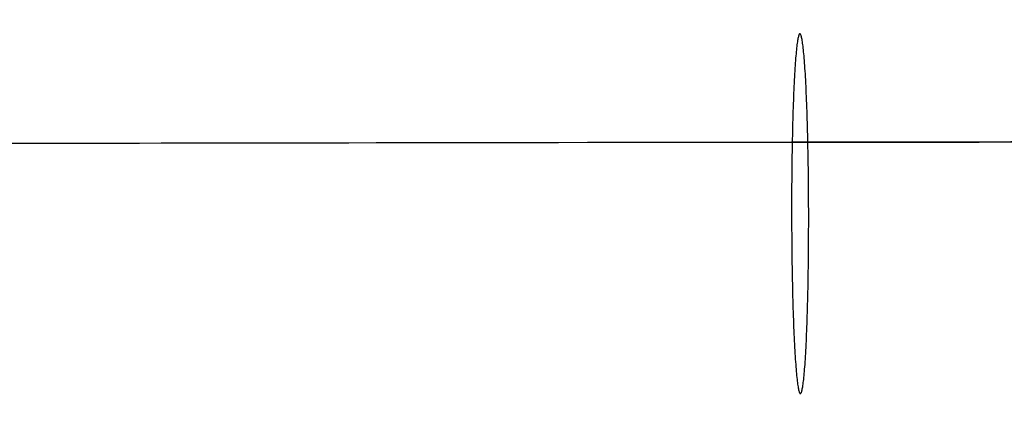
# Model space of a CAD drawing. Header units: millimetres. Extents: x -2852 to 102, y -106 to 97.
# Tile 183 of 256: x -1412 to -1373, y -12 to 3. Entities that reach past the tile are written whole.
import ezdxf

# ---------------------------------------------------------------- set-up
doc = ezdxf.new("R2010")
doc.units = ezdxf.units.MM
doc.header["$MEASUREMENT"] = 0
doc.layers.add('Predefinito', color=5, linetype='Continuous')

msp = doc.modelspace()

# ---------------------------------------------------------------- linework, layer by layer
at = {"layer": 'Predefinito', "extrusion": (-0.001367, 0.999999, 0)}
for points in [[(983.367, 1026.299), (1033.951, 933.904), (1051.093, 904.448), (1068.819, 875.343), (1088.349, 844.957), (1109.189, 814.542), (1120.088, 799.478), (1131.274, 784.626), (1142.741, 770.047), (1154.541, 755.736), (1166.545, 741.9), (1178.925, 728.401), (1191.433, 715.565), (1197.843, 709.301), (1204.361, 703.152), (1210.798, 697.297), (1217.344, 691.567), (1224.005, 685.97), (1230.784, 680.516), (1237.443, 675.397), (1244.219, 670.432), (1251.114, 665.636), (1258.13, 661.02), (1265.006, 656.757), (1271.998, 652.689), (1279.108, 648.829), (1286.336, 645.193), (1293.43, 641.909), (1300.63, 638.866), (1304.269, 637.439), (1307.932, 636.079), (1311.621, 634.787), (1315.334, 633.565), (1319.524, 632.282), (1323.741, 631.09), (1327.982, 629.991), (1332.246, 628.985), (1336.28, 628.121), (1340.331, 627.339), (1344.397, 626.637), (1348.476, 626.015), (1352.54, 625.477), (1356.612, 625.017), (1360.693, 624.634), (1364.78, 624.328), (1368.873, 624.098), (1372.969, 623.942), (1377.067, 623.861), (1381.166, 623.853), (1389.34, 624.051), (1397.501, 624.529), (1405.643, 625.279), (1413.756, 626.292), (1421.825, 627.558), (1429.852, 629.072), (1437.83, 630.826), (1445.754, 632.811), (1453.584, 635.012), (1461.349, 637.429), (1469.045, 640.057), (1476.669, 642.89), (1484.127, 645.886), (1491.506, 649.073), (1498.801, 652.448), (1506.009, 656.005), (1512.971, 659.66), (1519.841, 663.485), (1526.614, 667.477), (1533.286, 671.637), (1539.437, 675.681), (1545.49, 679.871), (1551.44, 684.206), (1557.281, 688.686), (1564.678, 694.709), (1571.871, 700.974), (1575.681, 704.469), (1579.427, 708.031), (1583.109, 711.66), (1586.726, 715.354), (1593.639, 722.79), (1600.298, 730.452), (1606.653, 738.254), (1612.769, 746.245), (1618.65, 754.398), (1624.315, 762.705), (1629.811, 771.198), (1635.117, 779.808), (1640.353, 788.694), (1645.432, 797.672), (1655.203, 815.841), (1710.52, 926.067), (1722.234, 947.605), (1734.908, 969.545), (1758.397, 1007.397), (1761.524, 1012.752), (1762.955, 1015.323), (1764.339, 1017.918), (1765.581, 1020.37), (1766.76, 1022.852), (1767.749, 1025.096), (1768.215, 1026.23), (1768.66, 1027.372)], [(983.367, 1026.299), (1033.951, 933.904), (1051.093, 904.448), (1068.819, 875.343), (1088.349, 844.957), (1109.189, 814.542), (1120.088, 799.478), (1131.274, 784.626), (1142.741, 770.047), (1154.541, 755.736), (1166.545, 741.9), (1178.925, 728.401), (1191.433, 715.565), (1197.843, 709.301), (1204.361, 703.152), (1210.798, 697.297), (1217.344, 691.567), (1224.005, 685.97), (1230.784, 680.516), (1237.443, 675.397), (1244.219, 670.432), (1251.114, 665.636), (1258.13, 661.02), (1265.006, 656.757), (1271.998, 652.689), (1279.108, 648.829), (1286.336, 645.193), (1293.43, 641.909), (1300.63, 638.866), (1304.269, 637.439), (1307.932, 636.079), (1311.621, 634.787), (1315.334, 633.565), (1319.524, 632.282), (1323.741, 631.09), (1327.982, 629.991), (1332.246, 628.985), (1336.28, 628.121), (1340.331, 627.339), (1344.397, 626.637), (1348.476, 626.015), (1352.54, 625.477), (1356.612, 625.017), (1360.693, 624.634), (1364.78, 624.328), (1368.873, 624.098), (1372.969, 623.942), (1377.067, 623.861), (1381.166, 623.853), (1389.34, 624.051), (1397.501, 624.529), (1405.643, 625.279), (1413.756, 626.292), (1421.825, 627.558), (1429.852, 629.072), (1437.83, 630.826), (1445.754, 632.811), (1453.584, 635.012), (1461.349, 637.429), (1469.045, 640.057), (1476.669, 642.89), (1484.127, 645.886), (1491.506, 649.073), (1498.801, 652.448), (1506.009, 656.005), (1512.971, 659.66), (1519.841, 663.485), (1526.614, 667.477), (1533.286, 671.637), (1539.437, 675.681), (1545.49, 679.871), (1551.44, 684.206), (1557.281, 688.686), (1564.678, 694.709), (1571.871, 700.974), (1575.681, 704.469), (1579.427, 708.031), (1583.109, 711.66), (1586.726, 715.354), (1593.639, 722.79), (1600.298, 730.452), (1606.653, 738.254), (1612.769, 746.245), (1618.65, 754.398), (1624.315, 762.705), (1629.811, 771.198), (1635.117, 779.808), (1640.353, 788.694), (1645.432, 797.672), (1655.203, 815.841), (1710.52, 926.067), (1722.234, 947.605), (1734.908, 969.545), (1758.397, 1007.397), (1761.524, 1012.752), (1762.955, 1015.323), (1764.339, 1017.918), (1765.581, 1020.37), (1766.76, 1022.852), (1767.749, 1025.096), (1768.215, 1026.23), (1768.66, 1027.372)], [(977.044, 1023.296), (1027.688, 930.777), (1044.889, 901.207), (1062.687, 871.968), (1082.309, 841.419), (1103.267, 810.81), (1114.235, 795.638), (1125.5, 780.669), (1137.055, 765.964), (1148.955, 751.517), (1161.072, 737.536), (1173.581, 723.881), (1186.234, 710.878), (1192.725, 704.526), (1199.33, 698.285), (1205.858, 692.338), (1212.502, 686.511), (1219.269, 680.815), (1226.162, 675.259), (1232.941, 670.037), (1239.845, 664.967), (1246.879, 660.062), (1254.046, 655.335), (1261.078, 650.963), (1268.239, 646.784), (1275.531, 642.812), (1282.954, 639.064), (1290.251, 635.672), (1297.669, 632.523), (1301.422, 631.044), (1305.203, 629.633), (1309.013, 628.291), (1312.852, 627.02), (1317.186, 625.684), (1321.548, 624.442), (1325.935, 623.297), (1330.343, 622.248), (1334.513, 621.348), (1338.7, 620.531), (1342.902, 619.798), (1347.115, 619.149), (1351.312, 618.586), (1355.516, 618.103), (1359.727, 617.701), (1363.944, 617.378), (1368.164, 617.134), (1372.387, 616.966), (1376.611, 616.876), (1380.834, 616.861), (1389.25, 617.052), (1397.648, 617.531), (1406.019, 618.289), (1414.355, 619.317), (1422.64, 620.606), (1430.877, 622.148), (1439.06, 623.935), (1447.182, 625.958), (1455.203, 628.202), (1463.155, 630.666), (1471.033, 633.345), (1478.834, 636.234), (1486.464, 639.288), (1494.011, 642.537), (1501.471, 645.977), (1508.841, 649.604), (1515.96, 653.33), (1522.985, 657.23), (1529.912, 661.303), (1536.736, 665.546), (1543.03, 669.674), (1549.225, 673.951), (1555.319, 678.379), (1561.304, 682.958), (1568.889, 689.117), (1576.266, 695.526), (1580.173, 699.1), (1584.015, 702.744), (1587.79, 706.456), (1591.499, 710.234), (1598.583, 717.834), (1605.402, 725.662), (1611.903, 733.624), (1618.152, 741.771), (1624.154, 750.073), (1629.926, 758.52), (1635.517, 767.144), (1640.906, 775.874), (1646.215, 784.869), (1651.356, 793.943), (1661.22, 812.264), (1716.516, 922.454), (1728.145, 943.855), (1740.711, 965.629), (1764.196, 1003.476), (1767.419, 1008.976), (1770.366, 1014.359), (1771.688, 1016.949), (1772.962, 1019.604), (1774.047, 1022.041), (1774.568, 1023.29), (1775.071, 1024.56)], [(977.044, 1023.296), (1027.688, 930.777), (1044.889, 901.207), (1062.687, 871.968), (1082.309, 841.419), (1103.267, 810.81), (1114.235, 795.638), (1125.5, 780.669), (1137.055, 765.964), (1148.955, 751.517), (1161.072, 737.536), (1173.581, 723.881), (1186.234, 710.878), (1192.725, 704.526), (1199.33, 698.285), (1205.858, 692.338), (1212.502, 686.511), (1219.269, 680.815), (1226.162, 675.259), (1232.941, 670.037), (1239.845, 664.967), (1246.879, 660.062), (1254.046, 655.335), (1261.078, 650.963), (1268.239, 646.784), (1275.531, 642.812), (1282.954, 639.064), (1290.251, 635.672), (1297.669, 632.523), (1301.422, 631.044), (1305.203, 629.633), (1309.013, 628.291), (1312.852, 627.02), (1317.186, 625.684), (1321.548, 624.442), (1325.935, 623.297), (1330.343, 622.248), (1334.513, 621.348), (1338.7, 620.531), (1342.902, 619.798), (1347.115, 619.149), (1351.312, 618.586), (1355.516, 618.103), (1359.727, 617.701), (1363.944, 617.378), (1368.164, 617.134), (1372.387, 616.966), (1376.611, 616.876), (1380.834, 616.861), (1389.25, 617.052), (1397.648, 617.531), (1406.019, 618.289), (1414.355, 619.317), (1422.64, 620.606), (1430.877, 622.148), (1439.06, 623.935), (1447.182, 625.958), (1455.203, 628.202), (1463.155, 630.666), (1471.033, 633.345), (1478.834, 636.234), (1486.464, 639.288), (1494.011, 642.537), (1501.471, 645.977), (1508.841, 649.604), (1515.96, 653.33), (1522.985, 657.23), (1529.912, 661.303), (1536.736, 665.546), (1543.03, 669.674), (1549.225, 673.951), (1555.319, 678.379), (1561.304, 682.958), (1568.889, 689.117), (1576.266, 695.526), (1580.173, 699.1), (1584.015, 702.744), (1587.79, 706.456), (1591.499, 710.234), (1598.583, 717.834), (1605.402, 725.662), (1611.903, 733.624), (1618.152, 741.771), (1624.154, 750.073), (1629.926, 758.52), (1635.517, 767.144), (1640.906, 775.874), (1646.215, 784.869), (1651.356, 793.943), (1661.22, 812.264), (1716.516, 922.454), (1728.145, 943.855), (1740.711, 965.629), (1764.196, 1003.476), (1767.419, 1008.976), (1770.366, 1014.359), (1771.688, 1016.949), (1772.962, 1019.604), (1774.047, 1022.041), (1774.568, 1023.29), (1775.071, 1024.56)], [(1768.786, 1027.529), (1768.345, 1026.387), (1767.872, 1025.227), (1766.829, 1022.851), (1765.669, 1020.407), (1764.401, 1017.901), (1763.035, 1015.338), (1761.581, 1012.724), (1758.447, 1007.359), (1730.929, 962.685), (1718.578, 940.88), (1707.13, 919.481), (1657.165, 819.479), (1647.371, 801.056), (1637.226, 783.218), (1631.965, 774.526), (1626.549, 765.991), (1620.956, 757.614), (1615.163, 749.4), (1609.147, 741.351), (1602.886, 733.471), (1596.358, 725.762), (1589.541, 718.229), (1582.411, 710.874), (1578.722, 707.264), (1574.947, 703.7), (1571.083, 700.182), (1567.126, 696.711), (1563.075, 693.287), (1558.926, 689.91), (1553.036, 685.329), (1546.963, 680.846), (1540.714, 676.472), (1534.296, 672.212), (1527.718, 668.076), (1520.987, 664.072), (1514.11, 660.207), (1507.096, 656.491), (1499.951, 652.931), (1492.685, 649.535), (1485.303, 646.311), (1477.814, 643.268), (1470.226, 640.414), (1462.546, 637.756), (1454.782, 635.304), (1446.942, 633.065), (1439.032, 631.047), (1431.062, 629.258), (1423.038, 627.707), (1414.968, 626.402), (1406.86, 625.351), (1398.721, 624.561), (1390.559, 624.042), (1382.383, 623.802), (1378.291, 623.788), (1374.198, 623.847), (1370.106, 623.98), (1366.014, 624.188), (1361.924, 624.471), (1357.837, 624.831), (1353.754, 625.268), (1349.676, 625.785), (1345.604, 626.381), (1341.538, 627.058), (1337.48, 627.816), (1333.431, 628.658), (1329.391, 629.583), (1325.362, 630.593), (1321.344, 631.69), (1317.339, 632.873), (1313.665, 634.039), (1310.002, 635.278), (1306.35, 636.59), (1302.711, 637.973), (1299.083, 639.427), (1295.468, 640.95), (1288.273, 644.199), (1281.128, 647.713), (1274.033, 651.484), (1266.99, 655.503), (1259.999, 659.761), (1253.062, 664.252), (1246.179, 668.966), (1239.352, 673.895), (1232.581, 679.031), (1225.868, 684.365), (1219.214, 689.89), (1212.619, 695.597), (1206.084, 701.478), (1199.611, 707.524), (1193.201, 713.727), (1180.572, 726.573), (1168.206, 739.949), (1156.11, 753.788), (1144.293, 768.025), (1132.762, 782.594), (1121.526, 797.427), (1110.593, 812.46), (1089.667, 842.859), (1070.048, 873.26), (1051.801, 903.136), (1034.991, 931.956), (983.404, 1026.1)], [(1768.786, 1027.529), (1768.345, 1026.387), (1767.872, 1025.227), (1766.829, 1022.851), (1765.669, 1020.407), (1764.401, 1017.901), (1763.035, 1015.338), (1761.581, 1012.724), (1758.447, 1007.359), (1730.929, 962.685), (1718.578, 940.88), (1707.13, 919.481), (1657.165, 819.479), (1647.371, 801.056), (1637.226, 783.218), (1631.965, 774.526), (1626.549, 765.991), (1620.956, 757.614), (1615.163, 749.4), (1609.147, 741.351), (1602.886, 733.471), (1596.358, 725.762), (1589.541, 718.229), (1582.411, 710.874), (1578.722, 707.264), (1574.947, 703.7), (1571.083, 700.182), (1567.126, 696.711), (1563.075, 693.287), (1558.926, 689.91), (1553.036, 685.329), (1546.963, 680.846), (1540.714, 676.472), (1534.296, 672.212), (1527.718, 668.076), (1520.987, 664.072), (1514.11, 660.207), (1507.096, 656.491), (1499.951, 652.931), (1492.685, 649.535), (1485.303, 646.311), (1477.814, 643.268), (1470.226, 640.414), (1462.546, 637.756), (1454.782, 635.304), (1446.942, 633.065), (1439.032, 631.047), (1431.062, 629.258), (1423.038, 627.707), (1414.968, 626.402), (1406.86, 625.351), (1398.721, 624.561), (1390.559, 624.042), (1382.383, 623.802), (1378.291, 623.788), (1374.198, 623.847), (1370.106, 623.98), (1366.014, 624.188), (1361.924, 624.471), (1357.837, 624.831), (1353.754, 625.268), (1349.676, 625.785), (1345.604, 626.381), (1341.538, 627.058), (1337.48, 627.816), (1333.431, 628.658), (1329.391, 629.583), (1325.362, 630.593), (1321.344, 631.69), (1317.339, 632.873), (1313.665, 634.039), (1310.002, 635.278), (1306.35, 636.59), (1302.711, 637.973), (1299.083, 639.427), (1295.468, 640.95), (1288.273, 644.199), (1281.128, 647.713), (1274.033, 651.484), (1266.99, 655.503), (1259.999, 659.761), (1253.062, 664.252), (1246.179, 668.966), (1239.352, 673.895), (1232.581, 679.031), (1225.868, 684.365), (1219.214, 689.89), (1212.619, 695.597), (1206.084, 701.478), (1199.611, 707.524), (1193.201, 713.727), (1180.572, 726.573), (1168.206, 739.949), (1156.11, 753.788), (1144.293, 768.025), (1132.762, 782.594), (1121.526, 797.427), (1110.593, 812.46), (1089.667, 842.859), (1070.048, 873.26), (1051.801, 903.136), (1034.991, 931.956), (983.404, 1026.1)], [(989.691, 1029.301), (1040.214, 937.031), (1057.297, 907.69), (1074.952, 878.718), (1094.389, 848.496), (1115.111, 818.274), (1125.94, 803.318), (1137.048, 788.583), (1148.428, 774.129), (1160.127, 759.954), (1172.018, 746.264), (1184.269, 732.922), (1196.632, 720.252), (1202.961, 714.077), (1209.392, 708.019), (1215.738, 702.257), (1222.186, 696.622), (1228.741, 691.124), (1235.405, 685.773), (1241.945, 680.757), (1248.592, 675.898), (1255.348, 671.21), (1262.214, 666.705), (1268.933, 662.552), (1275.757, 658.594), (1282.686, 654.846), (1289.718, 651.322), (1296.609, 648.146), (1303.592, 645.208), (1307.116, 643.834), (1310.662, 642.525), (1314.229, 641.283), (1317.816, 640.11), (1321.862, 638.88), (1325.934, 637.738), (1330.029, 636.685), (1334.148, 635.721), (1338.046, 634.895), (1341.961, 634.146), (1345.892, 633.475), (1349.837, 632.882), (1353.768, 632.369), (1357.709, 631.931), (1361.659, 631.567), (1365.616, 631.278), (1369.581, 631.062), (1373.55, 630.918), (1377.523, 630.846), (1381.498, 630.845), (1389.429, 631.051), (1397.355, 631.528), (1405.267, 632.269), (1413.157, 633.266), (1421.01, 634.511), (1428.826, 635.997), (1436.601, 637.717), (1444.327, 639.664), (1451.964, 641.822), (1459.543, 644.192), (1467.057, 646.769), (1474.503, 649.547), (1481.79, 652.485), (1489.001, 655.61), (1496.131, 658.918), (1503.177, 662.407), (1509.982, 665.99), (1516.697, 669.739), (1523.317, 673.652), (1529.836, 677.728), (1535.844, 681.689), (1541.754, 685.791), (1547.561, 690.033), (1553.257, 694.414), (1560.467, 700.301), (1567.476, 706.423), (1571.188, 709.837), (1574.839, 713.318), (1578.427, 716.865), (1581.953, 720.475), (1588.695, 727.746), (1595.195, 735.243), (1601.403, 742.884), (1607.385, 750.719), (1613.146, 758.723), (1618.704, 766.89), (1624.104, 775.252), (1629.327, 783.742), (1634.49, 792.519), (1639.508, 801.401), (1649.186, 819.418), (1704.525, 929.679), (1716.324, 951.356), (1729.106, 973.46), (1752.598, 1011.318), (1755.63, 1016.527), (1757, 1019.002), (1758.311, 1021.478), (1759.473, 1023.791), (1760.559, 1026.099), (1761.45, 1028.15), (1761.862, 1029.17), (1762.25, 1030.183)], [(989.691, 1029.301), (1040.214, 937.031), (1057.297, 907.69), (1074.952, 878.718), (1094.389, 848.496), (1115.111, 818.274), (1125.94, 803.318), (1137.048, 788.583), (1148.428, 774.129), (1160.127, 759.954), (1172.018, 746.264), (1184.269, 732.922), (1196.632, 720.252), (1202.961, 714.077), (1209.392, 708.019), (1215.738, 702.257), (1222.186, 696.622), (1228.741, 691.124), (1235.405, 685.773), (1241.945, 680.757), (1248.592, 675.898), (1255.348, 671.21), (1262.214, 666.705), (1268.933, 662.552), (1275.757, 658.594), (1282.686, 654.846), (1289.718, 651.322), (1296.609, 648.146), (1303.592, 645.208), (1307.116, 643.834), (1310.662, 642.525), (1314.229, 641.283), (1317.816, 640.11), (1321.862, 638.88), (1325.934, 637.738), (1330.029, 636.685), (1334.148, 635.721), (1338.046, 634.895), (1341.961, 634.146), (1345.892, 633.475), (1349.837, 632.882), (1353.768, 632.369), (1357.709, 631.931), (1361.659, 631.567), (1365.616, 631.278), (1369.581, 631.062), (1373.55, 630.918), (1377.523, 630.846), (1381.498, 630.845), (1389.429, 631.051), (1397.355, 631.528), (1405.267, 632.269), (1413.157, 633.266), (1421.01, 634.511), (1428.826, 635.997), (1436.601, 637.717), (1444.327, 639.664), (1451.964, 641.822), (1459.543, 644.192), (1467.057, 646.769), (1474.503, 649.547), (1481.79, 652.485), (1489.001, 655.61), (1496.131, 658.918), (1503.177, 662.407), (1509.982, 665.99), (1516.697, 669.739), (1523.317, 673.652), (1529.836, 677.728), (1535.844, 681.689), (1541.754, 685.791), (1547.561, 690.033), (1553.257, 694.414), (1560.467, 700.301), (1567.476, 706.423), (1571.188, 709.837), (1574.839, 713.318), (1578.427, 716.865), (1581.953, 720.475), (1588.695, 727.746), (1595.195, 735.243), (1601.403, 742.884), (1607.385, 750.719), (1613.146, 758.723), (1618.704, 766.89), (1624.104, 775.252), (1629.327, 783.742), (1634.49, 792.519), (1639.508, 801.401), (1649.186, 819.418), (1704.525, 929.679), (1716.324, 951.356), (1729.106, 973.46), (1752.598, 1011.318), (1755.63, 1016.527), (1757, 1019.002), (1758.311, 1021.478), (1759.473, 1023.791), (1760.559, 1026.099), (1761.45, 1028.15), (1761.862, 1029.17), (1762.25, 1030.183)], [(983.367, 1026.299), (1033.951, 933.904), (1051.093, 904.448), (1068.819, 875.343), (1088.349, 844.957), (1109.189, 814.542), (1120.088, 799.478), (1131.274, 784.626), (1142.741, 770.047), (1154.541, 755.736), (1166.545, 741.9), (1178.925, 728.401), (1191.433, 715.565), (1197.843, 709.301), (1204.361, 703.152), (1210.798, 697.297), (1217.344, 691.567), (1224.005, 685.97), (1230.784, 680.516), (1237.443, 675.397), (1244.219, 670.432), (1251.114, 665.636), (1258.13, 661.02), (1265.006, 656.757), (1271.998, 652.689), (1279.108, 648.829), (1286.336, 645.193), (1293.43, 641.909), (1300.63, 638.866), (1304.269, 637.439), (1307.932, 636.079), (1311.621, 634.787), (1315.334, 633.565), (1319.524, 632.282), (1323.741, 631.09), (1327.982, 629.991), (1332.246, 628.985), (1336.28, 628.121), (1340.331, 627.339), (1344.397, 626.637), (1348.476, 626.015), (1352.54, 625.477), (1356.612, 625.017), (1360.693, 624.634), (1364.78, 624.328), (1368.873, 624.098), (1372.969, 623.942), (1377.067, 623.861), (1381.166, 623.853), (1389.34, 624.051), (1397.501, 624.529), (1405.643, 625.279), (1413.756, 626.292), (1421.825, 627.558), (1429.852, 629.072), (1437.83, 630.826), (1445.754, 632.811), (1453.584, 635.012), (1461.349, 637.429), (1469.045, 640.057), (1476.669, 642.89), (1484.127, 645.886), (1491.506, 649.073), (1498.801, 652.448), (1506.009, 656.005), (1512.971, 659.66), (1519.841, 663.485), (1526.614, 667.477), (1533.286, 671.637), (1539.437, 675.681), (1545.49, 679.871), (1551.44, 684.206), (1557.281, 688.686), (1564.678, 694.709), (1571.871, 700.974), (1575.681, 704.469), (1579.427, 708.031), (1583.109, 711.66), (1586.726, 715.354), (1593.639, 722.79), (1600.298, 730.452), (1606.653, 738.254), (1612.769, 746.245), (1618.65, 754.398), (1624.315, 762.705), (1629.811, 771.198), (1635.117, 779.808), (1640.353, 788.694), (1645.432, 797.672), (1655.203, 815.841), (1710.52, 926.067), (1722.234, 947.605), (1734.908, 969.545), (1758.397, 1007.397), (1761.524, 1012.752), (1762.955, 1015.323), (1764.339, 1017.918), (1765.581, 1020.37), (1766.76, 1022.852), (1767.749, 1025.096), (1768.215, 1026.23), (1768.66, 1027.372)], [(983.367, 1026.299), (1033.951, 933.904), (1051.093, 904.448), (1068.819, 875.343), (1088.349, 844.957), (1109.189, 814.542), (1120.088, 799.478), (1131.274, 784.626), (1142.741, 770.047), (1154.541, 755.736), (1166.545, 741.9), (1178.925, 728.401), (1191.433, 715.565), (1197.843, 709.301), (1204.361, 703.152), (1210.798, 697.297), (1217.344, 691.567), (1224.005, 685.97), (1230.784, 680.516), (1237.443, 675.397), (1244.219, 670.432), (1251.114, 665.636), (1258.13, 661.02), (1265.006, 656.757), (1271.998, 652.689), (1279.108, 648.829), (1286.336, 645.193), (1293.43, 641.909), (1300.63, 638.866), (1304.269, 637.439), (1307.932, 636.079), (1311.621, 634.787), (1315.334, 633.565), (1319.524, 632.282), (1323.741, 631.09), (1327.982, 629.991), (1332.246, 628.985), (1336.28, 628.121), (1340.331, 627.339), (1344.397, 626.637), (1348.476, 626.015), (1352.54, 625.477), (1356.612, 625.017), (1360.693, 624.634), (1364.78, 624.328), (1368.873, 624.098), (1372.969, 623.942), (1377.067, 623.861), (1381.166, 623.853), (1389.34, 624.051), (1397.501, 624.529), (1405.643, 625.279), (1413.756, 626.292), (1421.825, 627.558), (1429.852, 629.072), (1437.83, 630.826), (1445.754, 632.811), (1453.584, 635.012), (1461.349, 637.429), (1469.045, 640.057), (1476.669, 642.89), (1484.127, 645.886), (1491.506, 649.073), (1498.801, 652.448), (1506.009, 656.005), (1512.971, 659.66), (1519.841, 663.485), (1526.614, 667.477), (1533.286, 671.637), (1539.437, 675.681), (1545.49, 679.871), (1551.44, 684.206), (1557.281, 688.686), (1564.678, 694.709), (1571.871, 700.974), (1575.681, 704.469), (1579.427, 708.031), (1583.109, 711.66), (1586.726, 715.354), (1593.639, 722.79), (1600.298, 730.452), (1606.653, 738.254), (1612.769, 746.245), (1618.65, 754.398), (1624.315, 762.705), (1629.811, 771.198), (1635.117, 779.808), (1640.353, 788.694), (1645.432, 797.672), (1655.203, 815.841), (1710.52, 926.067), (1722.234, 947.605), (1734.908, 969.545), (1758.397, 1007.397), (1761.524, 1012.752), (1762.955, 1015.323), (1764.339, 1017.918), (1765.581, 1020.37), (1766.76, 1022.852), (1767.749, 1025.096), (1768.215, 1026.23), (1768.66, 1027.372)]]:
    msp.add_lwpolyline(points, dxfattribs=at)
at = {"layer": 'Predefinito', "extrusion": (0.99978, 0.001367, -0.020911)}
msp.add_lwpolyline([(-2.777, 588.169), (-2.622, 588.171), (-2.465, 588.176), (-2.307, 588.185), (-2.148, 588.197), (-1.988, 588.214), (-1.827, 588.234), (-1.665, 588.258), (-1.503, 588.286), (-1.34, 588.318), (-1.177, 588.354), (-1.014, 588.395), (-0.851, 588.439), (-0.688, 588.488), (-0.525, 588.541), (-0.362, 588.599), (-0.2, 588.661), (-0.039, 588.727), (0.121, 588.797), (0.28, 588.872), (0.438, 588.951), (0.595, 589.035), (0.749, 589.122), (0.902, 589.214), (1.054, 589.31), (1.203, 589.41), (1.349, 589.514), (1.494, 589.623), (1.635, 589.735), (1.774, 589.85), (1.91, 589.97), (2.043, 590.093), (2.173, 590.219), (2.299, 590.349), (2.422, 590.482), (2.542, 590.618), (2.658, 590.757), (2.77, 590.899), (2.878, 591.043), (2.982, 591.19), (3.082, 591.339), (3.178, 591.49), (3.27, 591.643), (3.358, 591.798), (3.441, 591.954), (3.52, 592.112), (3.595, 592.271), (3.665, 592.431), (3.732, 592.592), (3.793, 592.754), (3.851, 592.917), (3.904, 593.08), (3.953, 593.243), (3.997, 593.406), (4.038, 593.57), (4.074, 593.733), (4.106, 593.895), (4.134, 594.058), (4.158, 594.219), (4.178, 594.38), (4.195, 594.54), (4.207, 594.699), (4.216, 594.857), (4.221, 595.014), (4.223, 595.169), (4.221, 595.324), (4.216, 595.481), (4.207, 595.639), (4.195, 595.798), (4.178, 595.958), (4.158, 596.119), (4.134, 596.281), (4.106, 596.443), (4.074, 596.606), (4.038, 596.769), (3.997, 596.932), (3.953, 597.095), (3.904, 597.258), (3.851, 597.421), (3.793, 597.584), (3.732, 597.746), (3.665, 597.907), (3.595, 598.067), (3.52, 598.226), (3.441, 598.384), (3.358, 598.541), (3.27, 598.695), (3.178, 598.848), (3.082, 599), (2.982, 599.149), (2.878, 599.295), (2.77, 599.44), (2.658, 599.581), (2.542, 599.72), (2.422, 599.856), (2.299, 599.989), (2.173, 600.119), (2.043, 600.245), (1.91, 600.368), (1.774, 600.488), (1.635, 600.604), (1.494, 600.716), (1.349, 600.824), (1.203, 600.928), (1.054, 601.028), (0.902, 601.124), (0.749, 601.216), (0.595, 601.304), (0.438, 601.387), (0.28, 601.466), (0.121, 601.541), (-0.039, 601.611), (-0.2, 601.678), (-0.362, 601.739), (-0.525, 601.797), (-0.688, 601.85), (-0.851, 601.899), (-1.014, 601.943), (-1.177, 601.984), (-1.34, 602.02), (-1.503, 602.052), (-1.665, 602.08), (-1.827, 602.104), (-1.988, 602.124), (-2.148, 602.141), (-2.307, 602.153), (-2.465, 602.162), (-2.622, 602.167), (-2.777, 602.169), (-2.932, 602.167), (-3.089, 602.162), (-3.247, 602.153), (-3.406, 602.141), (-3.566, 602.124), (-3.727, 602.104), (-3.888, 602.08), (-4.051, 602.052), (-4.213, 602.02), (-4.376, 601.984), (-4.54, 601.943), (-4.703, 601.899), (-4.866, 601.85), (-5.029, 601.797), (-5.192, 601.739), (-5.354, 601.678), (-5.515, 601.611), (-5.675, 601.541), (-5.834, 601.466), (-5.992, 601.387), (-6.148, 601.304), (-6.303, 601.216), (-6.456, 601.124), (-6.607, 601.028), (-6.756, 600.928), (-6.903, 600.824), (-7.047, 600.716), (-7.189, 600.604), (-7.328, 600.488), (-7.464, 600.368), (-7.597, 600.245), (-7.727, 600.119), (-7.853, 599.989), (-7.976, 599.856), (-8.096, 599.72), (-8.211, 599.581), (-8.323, 599.44), (-8.432, 599.295), (-8.536, 599.149), (-8.636, 599), (-8.732, 598.848), (-8.824, 598.695), (-8.911, 598.541), (-8.995, 598.384), (-9.074, 598.226), (-9.149, 598.067), (-9.219, 597.907), (-9.285, 597.746), (-9.347, 597.584), (-9.405, 597.421), (-9.458, 597.258), (-9.507, 597.095), (-9.551, 596.932), (-9.592, 596.769), (-9.628, 596.606), (-9.66, 596.443), (-9.688, 596.281), (-9.712, 596.119), (-9.732, 595.958), (-9.749, 595.798), (-9.761, 595.639), (-9.77, 595.481), (-9.775, 595.324), (-9.777, 595.169), (-9.775, 595.014), (-9.77, 594.857), (-9.761, 594.699), (-9.749, 594.54), (-9.732, 594.38), (-9.712, 594.219), (-9.688, 594.058), (-9.66, 593.895), (-9.628, 593.733), (-9.592, 593.57), (-9.551, 593.406), (-9.507, 593.243), (-9.458, 593.08), (-9.405, 592.917), (-9.347, 592.754), (-9.285, 592.592), (-9.219, 592.431), (-9.149, 592.271), (-9.074, 592.112), (-8.995, 591.954), (-8.911, 591.798), (-8.824, 591.643), (-8.732, 591.49), (-8.636, 591.339), (-8.536, 591.19), (-8.432, 591.043), (-8.323, 590.899), (-8.211, 590.757), (-8.096, 590.618), (-7.976, 590.482), (-7.853, 590.349), (-7.727, 590.219), (-7.597, 590.093), (-7.464, 589.97), (-7.328, 589.85), (-7.189, 589.735), (-7.047, 589.623), (-6.903, 589.514), (-6.756, 589.41), (-6.607, 589.31), (-6.456, 589.214), (-6.303, 589.122), (-6.148, 589.035), (-5.992, 588.951), (-5.834, 588.872), (-5.675, 588.797), (-5.515, 588.727), (-5.354, 588.661), (-5.192, 588.599), (-5.029, 588.541), (-4.866, 588.488), (-4.703, 588.439), (-4.54, 588.395), (-4.376, 588.354), (-4.213, 588.318), (-4.051, 588.286), (-3.888, 588.258), (-3.727, 588.234), (-3.566, 588.214), (-3.406, 588.197), (-3.247, 588.185), (-3.089, 588.176), (-2.932, 588.171), (-2.777, 588.169)], dxfattribs=at)
msp.add_lwpolyline([(-2.777, 588.169), (-2.622, 588.171), (-2.465, 588.176), (-2.307, 588.185), (-2.148, 588.197), (-1.988, 588.214), (-1.827, 588.234), (-1.665, 588.258), (-1.503, 588.286), (-1.34, 588.318), (-1.177, 588.354), (-1.014, 588.395), (-0.851, 588.439), (-0.688, 588.488), (-0.525, 588.541), (-0.362, 588.599), (-0.2, 588.661), (-0.039, 588.727), (0.121, 588.797), (0.28, 588.872), (0.438, 588.951), (0.595, 589.035), (0.749, 589.122), (0.902, 589.214), (1.054, 589.31), (1.203, 589.41), (1.349, 589.514), (1.494, 589.623), (1.635, 589.735), (1.774, 589.85), (1.91, 589.97), (2.043, 590.093), (2.173, 590.219), (2.299, 590.349), (2.422, 590.482), (2.542, 590.618), (2.658, 590.757), (2.77, 590.899), (2.878, 591.043), (2.982, 591.19), (3.082, 591.339), (3.178, 591.49), (3.27, 591.643), (3.358, 591.798), (3.441, 591.954), (3.52, 592.112), (3.595, 592.271), (3.665, 592.431), (3.732, 592.592), (3.793, 592.754), (3.851, 592.917), (3.904, 593.08), (3.953, 593.243), (3.997, 593.406), (4.038, 593.57), (4.074, 593.733), (4.106, 593.895), (4.134, 594.058), (4.158, 594.219), (4.178, 594.38), (4.195, 594.54), (4.207, 594.699), (4.216, 594.857), (4.221, 595.014), (4.223, 595.169), (4.221, 595.324), (4.216, 595.481), (4.207, 595.639), (4.195, 595.798), (4.178, 595.958), (4.158, 596.119), (4.134, 596.281), (4.106, 596.443), (4.074, 596.606), (4.038, 596.769), (3.997, 596.932), (3.953, 597.095), (3.904, 597.258), (3.851, 597.421), (3.793, 597.584), (3.732, 597.746), (3.665, 597.907), (3.595, 598.067), (3.52, 598.226), (3.441, 598.384), (3.358, 598.541), (3.27, 598.695), (3.178, 598.848), (3.082, 599), (2.982, 599.149), (2.878, 599.295), (2.77, 599.44), (2.658, 599.581), (2.542, 599.72), (2.422, 599.856), (2.299, 599.989), (2.173, 600.119), (2.043, 600.245), (1.91, 600.368), (1.774, 600.488), (1.635, 600.604), (1.494, 600.716), (1.349, 600.824), (1.203, 600.928), (1.054, 601.028), (0.902, 601.124), (0.749, 601.216), (0.595, 601.304), (0.438, 601.387), (0.28, 601.466), (0.121, 601.541), (-0.039, 601.611), (-0.2, 601.678), (-0.362, 601.739), (-0.525, 601.797), (-0.688, 601.85), (-0.851, 601.899), (-1.014, 601.943), (-1.177, 601.984), (-1.34, 602.02), (-1.503, 602.052), (-1.665, 602.08), (-1.827, 602.104), (-1.988, 602.124), (-2.148, 602.141), (-2.307, 602.153), (-2.465, 602.162), (-2.622, 602.167), (-2.777, 602.169), (-2.932, 602.167), (-3.089, 602.162), (-3.247, 602.153), (-3.406, 602.141), (-3.566, 602.124), (-3.727, 602.104), (-3.888, 602.08), (-4.051, 602.052), (-4.213, 602.02), (-4.376, 601.984), (-4.54, 601.943), (-4.703, 601.899), (-4.866, 601.85), (-5.029, 601.797), (-5.192, 601.739), (-5.354, 601.678), (-5.515, 601.611), (-5.675, 601.541), (-5.834, 601.466), (-5.992, 601.387), (-6.148, 601.304), (-6.303, 601.216), (-6.456, 601.124), (-6.607, 601.028), (-6.756, 600.928), (-6.903, 600.824), (-7.047, 600.716), (-7.189, 600.604), (-7.328, 600.488), (-7.464, 600.368), (-7.597, 600.245), (-7.727, 600.119), (-7.853, 599.989), (-7.976, 599.856), (-8.096, 599.72), (-8.211, 599.581), (-8.323, 599.44), (-8.432, 599.295), (-8.536, 599.149), (-8.636, 599), (-8.732, 598.848), (-8.824, 598.695), (-8.911, 598.541), (-8.995, 598.384), (-9.074, 598.226), (-9.149, 598.067), (-9.219, 597.907), (-9.285, 597.746), (-9.347, 597.584), (-9.405, 597.421), (-9.458, 597.258), (-9.507, 597.095), (-9.551, 596.932), (-9.592, 596.769), (-9.628, 596.606), (-9.66, 596.443), (-9.688, 596.281), (-9.712, 596.119), (-9.732, 595.958), (-9.749, 595.798), (-9.761, 595.639), (-9.77, 595.481), (-9.775, 595.324), (-9.777, 595.169), (-9.775, 595.014), (-9.77, 594.857), (-9.761, 594.699), (-9.749, 594.54), (-9.732, 594.38), (-9.712, 594.219), (-9.688, 594.058), (-9.66, 593.895), (-9.628, 593.733), (-9.592, 593.57), (-9.551, 593.406), (-9.507, 593.243), (-9.458, 593.08), (-9.405, 592.917), (-9.347, 592.754), (-9.285, 592.592), (-9.219, 592.431), (-9.149, 592.271), (-9.074, 592.112), (-8.995, 591.954), (-8.911, 591.798), (-8.824, 591.643), (-8.732, 591.49), (-8.636, 591.339), (-8.536, 591.19), (-8.432, 591.043), (-8.323, 590.899), (-8.211, 590.757), (-8.096, 590.618), (-7.976, 590.482), (-7.853, 590.349), (-7.727, 590.219), (-7.597, 590.093), (-7.464, 589.97), (-7.328, 589.85), (-7.189, 589.735), (-7.047, 589.623), (-6.903, 589.514), (-6.756, 589.41), (-6.607, 589.31), (-6.456, 589.214), (-6.303, 589.122), (-6.148, 589.035), (-5.992, 588.951), (-5.834, 588.872), (-5.675, 588.797), (-5.515, 588.727), (-5.354, 588.661), (-5.192, 588.599), (-5.029, 588.541), (-4.866, 588.488), (-4.703, 588.439), (-4.54, 588.395), (-4.376, 588.354), (-4.213, 588.318), (-4.051, 588.286), (-3.888, 588.258), (-3.727, 588.234), (-3.566, 588.214), (-3.406, 588.197), (-3.247, 588.185), (-3.089, 588.176), (-2.932, 588.171), (-2.777, 588.169)], dxfattribs=at)
at = {"layer": 'Predefinito'}
msp.add_polyline3d([(-1380.829, -4.665, 616.861), (-1380.829, -4.509, 616.862), (-1380.83, -4.352, 616.868), (-1380.83, -4.195, 616.877), (-1380.831, -4.036, 616.889), (-1380.832, -3.876, 616.905), (-1380.833, -3.715, 616.925), (-1380.835, -3.553, 616.949), (-1380.836, -3.391, 616.977), (-1380.838, -3.228, 617.01), (-1380.84, -3.065, 617.046), (-1380.842, -2.902, 617.086), (-1380.845, -2.738, 617.131), (-1380.847, -2.575, 617.179), (-1380.85, -2.412, 617.233), (-1380.853, -2.25, 617.29), (-1380.856, -2.088, 617.352), (-1380.859, -1.927, 617.418), (-1380.863, -1.766, 617.488), (-1380.867, -1.607, 617.563), (-1380.871, -1.449, 617.642), (-1380.875, -1.293, 617.725), (-1380.879, -1.138, 617.813), (-1380.884, -0.985, 617.905), (-1380.888, -0.834, 618.001), (-1380.893, -0.685, 618.101), (-1380.899, -0.538, 618.205), (-1380.904, -0.394, 618.313), (-1380.909, -0.253, 618.425), (-1380.915, -0.114, 618.54), (-1380.921, 0.022, 618.66), (-1380.927, 0.155, 618.782), (-1380.933, 0.285, 618.909), (-1380.939, 0.412, 619.038), (-1380.946, 0.535, 619.171), (-1380.953, 0.654, 619.307), (-1380.959, 0.77, 619.446), (-1380.966, 0.882, 619.587), (-1380.973, 0.99, 619.731), (-1380.98, 1.094, 619.878), (-1380.988, 1.194, 620.027), (-1380.995, 1.29, 620.178), (-1381.002, 1.382, 620.331), (-1381.01, 1.47, 620.485), (-1381.017, 1.553, 620.641), (-1381.025, 1.632, 620.799), (-1381.032, 1.707, 620.958), (-1381.04, 1.778, 621.118), (-1381.048, 1.844, 621.279), (-1381.056, 1.906, 621.441), (-1381.063, 1.963, 621.603), (-1381.071, 2.016, 621.766), (-1381.079, 2.065, 621.929), (-1381.087, 2.11, 622.092), (-1381.095, 2.15, 622.255), (-1381.102, 2.186, 622.418), (-1381.11, 2.218, 622.581), (-1381.118, 2.246, 622.743), (-1381.126, 2.27, 622.904), (-1381.133, 2.29, 623.065), (-1381.141, 2.307, 623.225), (-1381.149, 2.319, 623.383), (-1381.156, 2.328, 623.541), (-1381.163, 2.333, 623.698), (-1381.171, 2.335, 623.853), (-1381.178, 2.333, 624.008), (-1381.186, 2.328, 624.165), (-1381.193, 2.319, 624.322), (-1381.201, 2.307, 624.481), (-1381.208, 2.29, 624.641), (-1381.216, 2.27, 624.802), (-1381.223, 2.246, 624.963), (-1381.231, 2.218, 625.125), (-1381.239, 2.186, 625.288), (-1381.246, 2.15, 625.451), (-1381.254, 2.109, 625.614), (-1381.262, 2.065, 625.777), (-1381.27, 2.016, 625.94), (-1381.277, 1.963, 626.103), (-1381.285, 1.905, 626.265), (-1381.292, 1.843, 626.427), (-1381.3, 1.777, 626.588), (-1381.307, 1.707, 626.748), (-1381.315, 1.632, 626.907), (-1381.322, 1.553, 627.064), (-1381.33, 1.469, 627.221), (-1381.337, 1.382, 627.375), (-1381.344, 1.29, 627.528), (-1381.351, 1.194, 627.679), (-1381.358, 1.094, 627.828), (-1381.365, 0.989, 627.974), (-1381.371, 0.881, 628.118), (-1381.378, 0.769, 628.26), (-1381.384, 0.653, 628.399), (-1381.391, 0.534, 628.535), (-1381.397, 0.411, 628.667), (-1381.403, 0.284, 628.797), (-1381.409, 0.155, 628.923), (-1381.414, 0.022, 629.046), (-1381.42, -0.114, 629.166), (-1381.425, -0.253, 629.281), (-1381.43, -0.395, 629.393), (-1381.435, -0.539, 629.501), (-1381.44, -0.686, 629.605), (-1381.445, -0.835, 629.705), (-1381.449, -0.986, 629.801), (-1381.453, -1.139, 629.893), (-1381.457, -1.294, 629.981), (-1381.461, -1.45, 630.064), (-1381.464, -1.608, 630.143), (-1381.468, -1.767, 630.218), (-1381.471, -1.928, 630.288), (-1381.474, -2.089, 630.354), (-1381.476, -2.251, 630.416), (-1381.479, -2.413, 630.473), (-1381.481, -2.576, 630.526), (-1381.483, -2.739, 630.575), (-1381.485, -2.903, 630.62), (-1381.487, -3.066, 630.66), (-1381.488, -3.229, 630.696), (-1381.49, -3.392, 630.728), (-1381.491, -3.554, 630.756), (-1381.492, -3.716, 630.78), (-1381.492, -3.876, 630.8), (-1381.493, -4.036, 630.817), (-1381.493, -4.195, 630.829), (-1381.494, -4.353, 630.838), (-1381.494, -4.51, 630.843), (-1381.493, -4.665, 630.845), (-1381.493, -4.821, 630.843), (-1381.493, -4.977, 630.838), (-1381.492, -5.135, 630.829), (-1381.491, -5.294, 630.817), (-1381.49, -5.454, 630.8), (-1381.489, -5.615, 630.78), (-1381.488, -5.777, 630.756), (-1381.486, -5.939, 630.728), (-1381.484, -6.102, 630.696), (-1381.482, -6.265, 630.66), (-1381.48, -6.428, 630.62), (-1381.478, -6.591, 630.575), (-1381.475, -6.755, 630.526), (-1381.473, -6.918, 630.473), (-1381.47, -7.08, 630.416), (-1381.467, -7.242, 630.354), (-1381.463, -7.403, 630.288), (-1381.46, -7.563, 630.218), (-1381.456, -7.723, 630.143), (-1381.452, -7.88, 630.064), (-1381.448, -8.037, 629.981), (-1381.443, -8.192, 629.893), (-1381.439, -8.345, 629.801), (-1381.434, -8.496, 629.705), (-1381.429, -8.645, 629.605), (-1381.424, -8.791, 629.501), (-1381.419, -8.936, 629.393), (-1381.413, -9.077, 629.281), (-1381.407, -9.216, 629.166), (-1381.402, -9.352, 629.046), (-1381.396, -9.485, 628.923), (-1381.389, -9.615, 628.797), (-1381.383, -9.741, 628.667), (-1381.377, -9.864, 628.535), (-1381.37, -9.984, 628.399), (-1381.363, -10.1, 628.26), (-1381.356, -10.212, 628.118), (-1381.349, -10.32, 627.974), (-1381.342, -10.424, 627.828), (-1381.335, -10.524, 627.679), (-1381.328, -10.62, 627.528), (-1381.32, -10.712, 627.375), (-1381.313, -10.8, 627.221), (-1381.305, -10.883, 627.064), (-1381.298, -10.962, 626.907), (-1381.29, -11.037, 626.748), (-1381.282, -11.108, 626.588), (-1381.275, -11.174, 626.427), (-1381.267, -11.235, 626.265), (-1381.259, -11.293, 626.103), (-1381.251, -11.346, 625.94), (-1381.243, -11.395, 625.777), (-1381.236, -11.439, 625.614), (-1381.228, -11.48, 625.451), (-1381.22, -11.516, 625.288), (-1381.212, -11.548, 625.125), (-1381.205, -11.576, 624.963), (-1381.197, -11.6, 624.802), (-1381.189, -11.62, 624.641), (-1381.182, -11.637, 624.481), (-1381.174, -11.649, 624.322), (-1381.167, -11.658, 624.165), (-1381.159, -11.663, 624.008), (-1381.152, -11.665, 623.853), (-1381.144, -11.663, 623.698), (-1381.137, -11.658, 623.541), (-1381.129, -11.649, 623.383), (-1381.122, -11.637, 623.225), (-1381.114, -11.62, 623.065), (-1381.107, -11.6, 622.904), (-1381.099, -11.576, 622.743), (-1381.091, -11.548, 622.581), (-1381.084, -11.516, 622.418), (-1381.076, -11.48, 622.255), (-1381.068, -11.439, 622.092), (-1381.061, -11.395, 621.929), (-1381.053, -11.346, 621.766), (-1381.045, -11.293, 621.603), (-1381.038, -11.235, 621.441), (-1381.03, -11.173, 621.279), (-1381.023, -11.107, 621.118), (-1381.015, -11.037, 620.958), (-1381.008, -10.962, 620.799), (-1381, -10.883, 620.641), (-1380.993, -10.799, 620.485), (-1380.986, -10.712, 620.331), (-1380.979, -10.62, 620.178), (-1380.971, -10.524, 620.027), (-1380.965, -10.424, 619.878), (-1380.958, -10.319, 619.731), (-1380.951, -10.211, 619.587), (-1380.944, -10.099, 619.446), (-1380.938, -9.983, 619.307), (-1380.932, -9.864, 619.171), (-1380.926, -9.741, 619.038), (-1380.92, -9.614, 618.909), (-1380.914, -9.485, 618.782), (-1380.908, -9.352, 618.66), (-1380.903, -9.216, 618.54), (-1380.897, -9.077, 618.425), (-1380.892, -8.935, 618.313), (-1380.887, -8.791, 618.205), (-1380.883, -8.644, 618.101), (-1380.878, -8.495, 618.001), (-1380.874, -8.344, 617.905), (-1380.87, -8.191, 617.813), (-1380.866, -8.036, 617.725), (-1380.862, -7.88, 617.642), (-1380.858, -7.722, 617.563), (-1380.855, -7.563, 617.488), (-1380.852, -7.402, 617.418), (-1380.849, -7.241, 617.352), (-1380.846, -7.079, 617.29), (-1380.844, -6.917, 617.233), (-1380.841, -6.754, 617.179), (-1380.839, -6.591, 617.131), (-1380.837, -6.427, 617.086), (-1380.836, -6.264, 617.046), (-1380.834, -6.101, 617.01), (-1380.833, -5.938, 616.977), (-1380.832, -5.776, 616.949), (-1380.831, -5.614, 616.925), (-1380.83, -5.453, 616.905), (-1380.83, -5.293, 616.889), (-1380.829, -5.134, 616.877), (-1380.829, -4.977, 616.868), (-1380.829, -4.82, 616.862), (-1380.829, -4.665, 616.861)], dxfattribs=at)
msp.add_polyline3d([(-1380.829, -4.665, 616.861), (-1380.829, -4.509, 616.862), (-1380.83, -4.352, 616.868), (-1380.83, -4.195, 616.877), (-1380.831, -4.036, 616.889), (-1380.832, -3.876, 616.905), (-1380.833, -3.715, 616.925), (-1380.835, -3.553, 616.949), (-1380.836, -3.391, 616.977), (-1380.838, -3.228, 617.01), (-1380.84, -3.065, 617.046), (-1380.842, -2.902, 617.086), (-1380.845, -2.738, 617.131), (-1380.847, -2.575, 617.179), (-1380.85, -2.412, 617.233), (-1380.853, -2.25, 617.29), (-1380.856, -2.088, 617.352), (-1380.859, -1.927, 617.418), (-1380.863, -1.766, 617.488), (-1380.867, -1.607, 617.563), (-1380.871, -1.449, 617.642), (-1380.875, -1.293, 617.725), (-1380.879, -1.138, 617.813), (-1380.884, -0.985, 617.905), (-1380.888, -0.834, 618.001), (-1380.893, -0.685, 618.101), (-1380.899, -0.538, 618.205), (-1380.904, -0.394, 618.313), (-1380.909, -0.253, 618.425), (-1380.915, -0.114, 618.54), (-1380.921, 0.022, 618.66), (-1380.927, 0.155, 618.782), (-1380.933, 0.285, 618.909), (-1380.939, 0.412, 619.038), (-1380.946, 0.535, 619.171), (-1380.953, 0.654, 619.307), (-1380.959, 0.77, 619.446), (-1380.966, 0.882, 619.587), (-1380.973, 0.99, 619.731), (-1380.98, 1.094, 619.878), (-1380.988, 1.194, 620.027), (-1380.995, 1.29, 620.178), (-1381.002, 1.382, 620.331), (-1381.01, 1.47, 620.485), (-1381.017, 1.553, 620.641), (-1381.025, 1.632, 620.799), (-1381.032, 1.707, 620.958), (-1381.04, 1.778, 621.118), (-1381.048, 1.844, 621.279), (-1381.056, 1.906, 621.441), (-1381.063, 1.963, 621.603), (-1381.071, 2.016, 621.766), (-1381.079, 2.065, 621.929), (-1381.087, 2.11, 622.092), (-1381.095, 2.15, 622.255), (-1381.102, 2.186, 622.418), (-1381.11, 2.218, 622.581), (-1381.118, 2.246, 622.743), (-1381.126, 2.27, 622.904), (-1381.133, 2.29, 623.065), (-1381.141, 2.307, 623.225), (-1381.149, 2.319, 623.383), (-1381.156, 2.328, 623.541), (-1381.163, 2.333, 623.698), (-1381.171, 2.335, 623.853), (-1381.178, 2.333, 624.008), (-1381.186, 2.328, 624.165), (-1381.193, 2.319, 624.322), (-1381.201, 2.307, 624.481), (-1381.208, 2.29, 624.641), (-1381.216, 2.27, 624.802), (-1381.223, 2.246, 624.963), (-1381.231, 2.218, 625.125), (-1381.239, 2.186, 625.288), (-1381.246, 2.15, 625.451), (-1381.254, 2.109, 625.614), (-1381.262, 2.065, 625.777), (-1381.27, 2.016, 625.94), (-1381.277, 1.963, 626.103), (-1381.285, 1.905, 626.265), (-1381.292, 1.843, 626.427), (-1381.3, 1.777, 626.588), (-1381.307, 1.707, 626.748), (-1381.315, 1.632, 626.907), (-1381.322, 1.553, 627.064), (-1381.33, 1.469, 627.221), (-1381.337, 1.382, 627.375), (-1381.344, 1.29, 627.528), (-1381.351, 1.194, 627.679), (-1381.358, 1.094, 627.828), (-1381.365, 0.989, 627.974), (-1381.371, 0.881, 628.118), (-1381.378, 0.769, 628.26), (-1381.384, 0.653, 628.399), (-1381.391, 0.534, 628.535), (-1381.397, 0.411, 628.667), (-1381.403, 0.284, 628.797), (-1381.409, 0.155, 628.923), (-1381.414, 0.022, 629.046), (-1381.42, -0.114, 629.166), (-1381.425, -0.253, 629.281), (-1381.43, -0.395, 629.393), (-1381.435, -0.539, 629.501), (-1381.44, -0.686, 629.605), (-1381.445, -0.835, 629.705), (-1381.449, -0.986, 629.801), (-1381.453, -1.139, 629.893), (-1381.457, -1.294, 629.981), (-1381.461, -1.45, 630.064), (-1381.464, -1.608, 630.143), (-1381.468, -1.767, 630.218), (-1381.471, -1.928, 630.288), (-1381.474, -2.089, 630.354), (-1381.476, -2.251, 630.416), (-1381.479, -2.413, 630.473), (-1381.481, -2.576, 630.526), (-1381.483, -2.739, 630.575), (-1381.485, -2.903, 630.62), (-1381.487, -3.066, 630.66), (-1381.488, -3.229, 630.696), (-1381.49, -3.392, 630.728), (-1381.491, -3.554, 630.756), (-1381.492, -3.716, 630.78), (-1381.492, -3.876, 630.8), (-1381.493, -4.036, 630.817), (-1381.493, -4.195, 630.829), (-1381.494, -4.353, 630.838), (-1381.494, -4.51, 630.843), (-1381.493, -4.665, 630.845), (-1381.493, -4.821, 630.843), (-1381.493, -4.977, 630.838), (-1381.492, -5.135, 630.829), (-1381.491, -5.294, 630.817), (-1381.49, -5.454, 630.8), (-1381.489, -5.615, 630.78), (-1381.488, -5.777, 630.756), (-1381.486, -5.939, 630.728), (-1381.484, -6.102, 630.696), (-1381.482, -6.265, 630.66), (-1381.48, -6.428, 630.62), (-1381.478, -6.591, 630.575), (-1381.475, -6.755, 630.526), (-1381.473, -6.918, 630.473), (-1381.47, -7.08, 630.416), (-1381.467, -7.242, 630.354), (-1381.463, -7.403, 630.288), (-1381.46, -7.563, 630.218), (-1381.456, -7.723, 630.143), (-1381.452, -7.88, 630.064), (-1381.448, -8.037, 629.981), (-1381.443, -8.192, 629.893), (-1381.439, -8.345, 629.801), (-1381.434, -8.496, 629.705), (-1381.429, -8.645, 629.605), (-1381.424, -8.791, 629.501), (-1381.419, -8.936, 629.393), (-1381.413, -9.077, 629.281), (-1381.407, -9.216, 629.166), (-1381.402, -9.352, 629.046), (-1381.396, -9.485, 628.923), (-1381.389, -9.615, 628.797), (-1381.383, -9.741, 628.667), (-1381.377, -9.864, 628.535), (-1381.37, -9.984, 628.399), (-1381.363, -10.1, 628.26), (-1381.356, -10.212, 628.118), (-1381.349, -10.32, 627.974), (-1381.342, -10.424, 627.828), (-1381.335, -10.524, 627.679), (-1381.328, -10.62, 627.528), (-1381.32, -10.712, 627.375), (-1381.313, -10.8, 627.221), (-1381.305, -10.883, 627.064), (-1381.298, -10.962, 626.907), (-1381.29, -11.037, 626.748), (-1381.282, -11.108, 626.588), (-1381.275, -11.174, 626.427), (-1381.267, -11.235, 626.265), (-1381.259, -11.293, 626.103), (-1381.251, -11.346, 625.94), (-1381.243, -11.395, 625.777), (-1381.236, -11.439, 625.614), (-1381.228, -11.48, 625.451), (-1381.22, -11.516, 625.288), (-1381.212, -11.548, 625.125), (-1381.205, -11.576, 624.963), (-1381.197, -11.6, 624.802), (-1381.189, -11.62, 624.641), (-1381.182, -11.637, 624.481), (-1381.174, -11.649, 624.322), (-1381.167, -11.658, 624.165), (-1381.159, -11.663, 624.008), (-1381.152, -11.665, 623.853), (-1381.144, -11.663, 623.698), (-1381.137, -11.658, 623.541), (-1381.129, -11.649, 623.383), (-1381.122, -11.637, 623.225), (-1381.114, -11.62, 623.065), (-1381.107, -11.6, 622.904), (-1381.099, -11.576, 622.743), (-1381.091, -11.548, 622.581), (-1381.084, -11.516, 622.418), (-1381.076, -11.48, 622.255), (-1381.068, -11.439, 622.092), (-1381.061, -11.395, 621.929), (-1381.053, -11.346, 621.766), (-1381.045, -11.293, 621.603), (-1381.038, -11.235, 621.441), (-1381.03, -11.173, 621.279), (-1381.023, -11.107, 621.118), (-1381.015, -11.037, 620.958), (-1381.008, -10.962, 620.799), (-1381, -10.883, 620.641), (-1380.993, -10.799, 620.485), (-1380.986, -10.712, 620.331), (-1380.979, -10.62, 620.178), (-1380.971, -10.524, 620.027), (-1380.965, -10.424, 619.878), (-1380.958, -10.319, 619.731), (-1380.951, -10.211, 619.587), (-1380.944, -10.099, 619.446), (-1380.938, -9.983, 619.307), (-1380.932, -9.864, 619.171), (-1380.926, -9.741, 619.038), (-1380.92, -9.614, 618.909), (-1380.914, -9.485, 618.782), (-1380.908, -9.352, 618.66), (-1380.903, -9.216, 618.54), (-1380.897, -9.077, 618.425), (-1380.892, -8.935, 618.313), (-1380.887, -8.791, 618.205), (-1380.883, -8.644, 618.101), (-1380.878, -8.495, 618.001), (-1380.874, -8.344, 617.905), (-1380.87, -8.191, 617.813), (-1380.866, -8.036, 617.725), (-1380.862, -7.88, 617.642), (-1380.858, -7.722, 617.563), (-1380.855, -7.563, 617.488), (-1380.852, -7.402, 617.418), (-1380.849, -7.241, 617.352), (-1380.846, -7.079, 617.29), (-1380.844, -6.917, 617.233), (-1380.841, -6.754, 617.179), (-1380.839, -6.591, 617.131), (-1380.837, -6.427, 617.086), (-1380.836, -6.264, 617.046), (-1380.834, -6.101, 617.01), (-1380.833, -5.938, 616.977), (-1380.832, -5.776, 616.949), (-1380.831, -5.614, 616.925), (-1380.83, -5.453, 616.905), (-1380.83, -5.293, 616.889), (-1380.829, -5.134, 616.877), (-1380.829, -4.977, 616.868), (-1380.829, -4.82, 616.862), (-1380.829, -4.665, 616.861)], dxfattribs=at)

doc.saveas('drawing.dxf')
